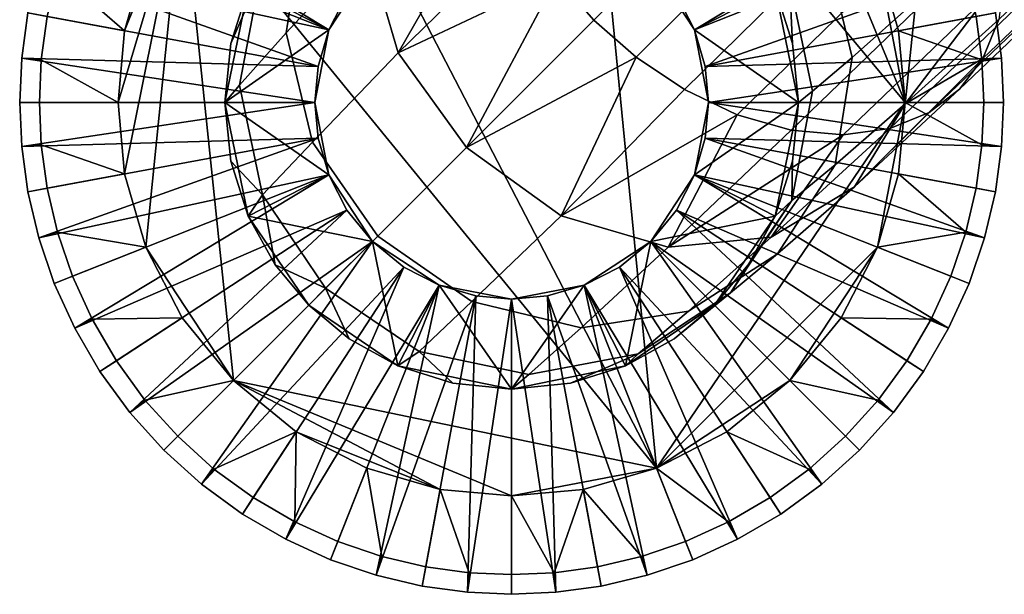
# Model space of a CAD drawing. Header units: millimetres. Extents: x -307 to 307, y -272 to 279.
# Tile 2 of 256: x -272 to -248, y -272 to -258. Entities that reach past the tile are written whole.
import ezdxf

# ---------------------------------------------------------------- set-up
doc = ezdxf.new("R2010")
doc.units = ezdxf.units.MM
doc.header["$MEASUREMENT"] = 0
doc.layers.add('nozky', color=250, linetype='Continuous')
doc.layers.add('podnoz', color=7, linetype='Continuous')

msp = doc.modelspace()

# ---------------------------------------------------------------- meshes
at = {"layer": 'nozky'}
mesh = msp.add_polyface(dxfattribs=at)
corners = [(-268.035, -254.747), (-269.6, -260), (-269.44, -258.253), (-268.926, -256.466), (-265.253, -251.965), (-266.788, -253.212), (-263.534, -251.074), (-261.747, -250.56), (-260, -250.4), (-258.253, -250.56), (-256.466, -268.926), (-268.926, -263.534), (-269.44, -261.747), (-253.212, -253.212), (-256.466, -251.074), (-254.747, -251.965), (-250.4, -260), (-251.074, -256.466), (-250.56, -258.253), (-251.965, -254.747), (-268.926, -256.466), (-269.44, -258.253), (-271.075, -256.83, 4), (-270.711, -255.76, 4), (-268.035, -254.747), (-270.233, -254.709, 4), (-269.642, -253.696, 4), (-269.6, -260), (-271.473, -258.965, 4), (-271.328, -257.904, 4), (-265.253, -251.965), (-266.788, -253.212), (-267.261, -251.056, 4), (-266.304, -250.358, 4), (-263.534, -251.074), (-265.291, -249.767, 4), (-264.24, -249.289, 4), (-260, -250.4), (-261.747, -250.56), (-261.035, -248.527, 4), (-260, -248.48, 4), (-258.253, -250.56), (-258.965, -248.527, 4), (-257.904, -248.672, 4), (-263.17, -248.925, 4), (-262.096, -248.672, 4), (-254.747, -251.965), (-256.466, -251.074), (-254.709, -249.767, 4), (-253.696, -250.358, 4), (-253.212, -253.212), (-252.739, -251.056, 4), (-251.854, -251.854, 4), (-251.074, -256.466), (-251.965, -254.747), (-249.767, -254.709, 4), (-249.289, -255.76, 4), (-250.4, -260), (-250.56, -258.253), (-248.527, -258.965, 4), (-248.48, -260, 4), (-248.925, -256.83, 4), (-248.672, -257.904, 4), (-251.056, -252.739, 4), (-250.358, -253.696, 4), (-256.83, -248.925, 4), (-255.76, -249.289, 4), (-268.944, -252.739, 4), (-268.146, -251.854, 4), (-271.52, -260, 4)]
mesh.append_faces([[corners[k] for k in face] for face in [(0, 1, 2, 2), (0, 2, 3, 3), (4, 0, 5, 5), (6, 7, 8, 8), (6, 9, 4, 4), (10, 0, 4, 4), (11, 12, 0, 0), (0, 12, 1, 1), (6, 8, 9, 9), (13, 9, 14, 14), (14, 15, 13, 13), (16, 9, 13, 13), (13, 17, 16, 16), (17, 18, 16, 16), (19, 17, 13, 13), (9, 10, 4, 4), (20, 21, 22, 23), (24, 20, 25, 26), (21, 27, 28, 29), (30, 31, 32, 33), (34, 30, 35, 36), (37, 38, 39, 40), (41, 37, 42, 43), (38, 34, 44, 45), (46, 47, 48, 49), (50, 46, 51, 52), (53, 54, 55, 56), (57, 58, 59, 60), (58, 53, 61, 62), (54, 50, 63, 64), (47, 41, 65, 66), (31, 24, 67, 68), (27, 69, 28, 28), (21, 29, 22, 22), (24, 26, 67, 67), (20, 23, 25, 25), (31, 68, 32, 32), (34, 36, 44, 44), (30, 33, 35, 35), (38, 45, 39, 39), (41, 43, 65, 65), (37, 40, 42, 42), (47, 66, 48, 48), (50, 52, 63, 63), (46, 49, 51, 51), (54, 64, 55, 55), (58, 62, 59, 59), (53, 56, 61, 61)]])
mesh = msp.add_polyface(dxfattribs=at)
corners = [(-266.788, -266.788), (-268.035, -254.747), (-256.466, -268.926), (-268.926, -263.534), (-268.035, -265.253), (-261.747, -269.44), (-265.253, -268.035), (-263.534, -268.926), (-260, -269.6), (-258.253, -250.56), (-250.4, -260), (-253.212, -266.788), (-254.747, -268.035), (-258.253, -269.44), (-251.074, -263.534), (-251.965, -265.253), (-250.56, -261.747), (-250.56, -261.747), (-250.4, -260), (-248.527, -261.035, 4), (-248.672, -262.096, 4), (-248.48, -260, 4), (-248.925, -263.17, 4), (-251.074, -263.534), (-251.965, -265.253), (-249.289, -264.24, 4), (-249.767, -265.291, 4), (-253.212, -266.788), (-250.358, -266.304, 4), (-251.056, -267.261, 4), (-256.466, -268.926), (-254.747, -268.035), (-253.696, -269.642, 4), (-254.709, -270.233, 4), (-258.253, -269.44), (-255.76, -270.711, 4), (-256.83, -271.075, 4), (-251.854, -268.146, 4), (-252.739, -268.944, 4), (-257.904, -271.328, 4), (-258.965, -271.473, 4), (-260, -269.6), (-261.747, -269.44), (-260, -271.52, 4), (-261.035, -271.473, 4), (-263.534, -268.926), (-262.096, -271.328, 4), (-263.17, -271.075, 4), (-266.788, -266.788), (-265.253, -268.035), (-267.261, -268.944, 4), (-268.146, -268.146, 4), (-268.035, -265.253), (-268.944, -267.261, 4), (-269.642, -266.304, 4), (-264.24, -270.711, 4), (-265.291, -270.233, 4), (-269.44, -261.747), (-268.926, -263.534), (-271.075, -263.17, 4), (-271.328, -262.096, 4), (-269.6, -260), (-271.473, -261.035, 4), (-271.52, -260, 4), (-270.233, -265.291, 4), (-270.711, -264.24, 4), (-266.304, -269.642, 4)]
mesh.append_faces([[corners[k] for k in face] for face in [(0, 1, 2, 2), (3, 0, 4, 4), (5, 6, 0, 0), (6, 5, 7, 7), (1, 0, 3, 3), (5, 0, 8, 8), (2, 9, 10, 10), (2, 11, 12, 12), (2, 13, 8, 8), (2, 8, 0, 0), (2, 14, 11, 11), (14, 15, 11, 11), (14, 2, 10, 10), (10, 16, 14, 14), (17, 18, 19, 20), (21, 19, 18, 18), (17, 20, 22, 22), (23, 17, 22, 22), (24, 23, 25, 26), (27, 24, 28, 29), (30, 31, 32, 33), (34, 30, 35, 36), (31, 27, 37, 38), (22, 25, 23, 23), (24, 26, 28, 28), (27, 29, 37, 37), (30, 33, 35, 35), (34, 36, 39, 39), (34, 39, 40, 40), (31, 38, 32, 32), (41, 34, 40, 40), (42, 41, 43, 44), (45, 42, 46, 47), (48, 49, 50, 51), (52, 48, 53, 54), (49, 45, 55, 56), (57, 58, 59, 60), (61, 57, 62, 63), (58, 52, 64, 65), (41, 40, 43, 43), (42, 44, 46, 46), (45, 47, 55, 55), (49, 66, 50, 50), (52, 54, 64, 64), (48, 51, 53, 53), (49, 56, 66, 66), (58, 65, 59, 59), (57, 60, 62, 62)]])
at = {"layer": 'podnoz'}
mesh = msp.add_polyface(dxfattribs=at)
corners = [(-248.527, -261.035, 4), (-248.48, -260, 4), (-248, -260, 5), (-248.049, -261.078, 5), (-248.925, -263.17, 4), (-248.672, -262.096, 4), (-248.2, -262.184, 5), (-248.463, -263.302, 5), (-249.767, -265.291, 4), (-249.289, -264.24, 4), (-248.843, -264.417, 5), (-249.341, -265.511, 5), (-250.358, -266.304, 4), (-249.956, -266.566, 5), (-249.767, -254.709, 4), (-250.358, -253.696, 4), (-249.956, -253.434, 5), (-249.341, -254.489, 5), (-248.925, -256.83, 4), (-249.289, -255.76, 4), (-248.843, -255.583, 5), (-248.463, -256.698, 5), (-248.527, -258.965, 4), (-248.672, -257.904, 4), (-248.2, -257.816, 5), (-248.049, -258.922, 5), (-255.2, -260, 10), (-248.049, -261.078, 5), (-248, -260, 5), (-255.28, -260.874, 10), (-248.2, -262.184, 5), (-255.537, -261.767, 10), (-248.843, -264.417, 5), (-248.463, -263.302, 5), (-255.28, -259.126, 10), (-248.2, -257.816, 5), (-248.463, -256.698, 5), (-248.049, -258.922, 5), (-137.174, -137.174, 221.34), (-249.855, -251.785, 77.019), (-250.76, -250.76, 76.928), (-134.596, -140.524, 221.925), (-249.061, -252.966, 77.313), (-248.069, -255.569, 78.535), (-248.447, -254.251, 77.822), (-133.663, -142.475, 222.698), (-133.088, -144.476, 223.78), (-248.503, -258.932, 81.416), (-248.114, -257.975, 80.395), (-133.157, -148.13, 226.604), (-133.748, -149.583, 228.154), (-249.072, -259.679, 82.414), (-134.612, -150.716, 229.67), (-250.776, -260.638, 84.434), (-249.819, -260.248, 83.412), (-135.746, -151.581, 231.186), (-137.198, -152.172, 232.736), (-253.182, -260.682, 86.293), (-251.915, -260.793, 85.416), (-138.929, -152.408, 234.228), (-140.853, -152.24, 235.56), (-142.853, -151.666, 236.642), (-254.5, -260.304, 87.006), (-144.805, -150.733, 237.415), (-255.786, -259.69, 87.515), (-256.966, -258.896, 87.809), (-146.598, -149.528, 237.861), (-257.992, -257.992, 87.9), (-148.155, -148.155, 238), (-259.69, -255.786, 87.515), (-258.896, -256.966, 87.809), (-149.528, -146.598, 237.861), (-150.733, -144.805, 237.415), (-260.682, -253.182, 86.293), (-260.304, -254.5, 87.006), (-151.666, -142.853, 236.642), (-152.24, -140.853, 235.56), (-260.638, -250.776, 84.434), (-260.793, -251.915, 85.416), (-152.408, -138.929, 234.228), (-152.172, -137.198, 232.736), (-260.248, -249.819, 83.412), (-151.581, -135.746, 231.186), (-258.932, -248.503, 81.416), (-259.679, -249.072, 82.414), (-150.716, -134.612, 229.67), (-149.583, -133.748, 228.154), (-256.836, -247.958, 79.412), (-257.975, -248.114, 80.395), (-148.13, -133.157, 226.604), (-146.4, -132.92, 225.112), (-254.251, -248.447, 77.822), (-255.569, -248.069, 78.535), (-144.476, -133.088, 223.78), (-142.475, -133.663, 222.698), (-252.966, -249.061, 77.313), (-140.524, -134.596, 221.925), (-251.785, -249.855, 77.019), (-138.731, -135.801, 221.479), (-251.639, -262.057, 78.462), (-250.4, -260.034, 76.826), (-247.958, -256.836, 79.412), (-250.143, -257.521, 75.436), (-250.909, -254.904, 74.506), (-251.645, -253.682, 74.262)]
mesh.append_faces([[corners[k] for k in face] for face in [(0, 1, 2, 3), (4, 5, 6, 7), (5, 0, 3, 6), (8, 9, 10, 11), (12, 8, 11, 13), (9, 4, 7, 10), (14, 15, 16, 17), (18, 19, 20, 21), (22, 23, 24, 25), (1, 22, 25, 2), (23, 18, 21, 24), (19, 14, 17, 20), (26, 27, 28, 28), (29, 30, 27, 27), (31, 32, 33, 33), (34, 35, 36, 36), (34, 37, 35, 35), (26, 28, 37, 37), (38, 39, 40, 40), (41, 42, 39, 39), (43, 44, 45, 46), (44, 42, 41, 45), (47, 48, 49, 50), (51, 47, 50, 52), (53, 54, 55, 56), (57, 58, 59, 60), (58, 53, 56, 59), (54, 51, 52, 55), (60, 61, 62, 57), (61, 63, 64, 62), (38, 41, 39, 39), (65, 64, 63, 66), (67, 65, 66, 68), (69, 70, 71, 72), (73, 74, 75, 76), (74, 69, 72, 75), (70, 67, 68, 71), (77, 78, 79, 80), (81, 77, 80, 82), (83, 84, 85, 86), (87, 88, 89, 90), (88, 83, 86, 89), (84, 81, 82, 85), (78, 73, 76, 79), (91, 92, 93, 94), (95, 91, 94, 96), (97, 95, 96, 98), (40, 97, 98, 38), (92, 87, 90, 93), (99, 51, 54, 54), (99, 47, 51, 51), (100, 48, 47, 47), (100, 101, 48, 48), (102, 44, 43, 43), (103, 42, 44, 44), (102, 43, 101, 101), (102, 101, 100, 100), (103, 44, 102, 102), (104, 39, 42, 103), (99, 100, 47, 47)]])
mesh = msp.add_polyface(dxfattribs=at)
corners = [(-261.035, -248.527, 4), (-262.096, -248.672, 4), (-262.184, -248.2, 5), (-261.078, -248.049, 5), (-258.965, -248.527, 4), (-260, -248.48, 4), (-260, -248, 5), (-258.922, -248.049, 5), (-256.83, -248.925, 4), (-257.904, -248.672, 4), (-257.816, -248.2, 5), (-256.698, -248.463, 5), (-260.873, -255.28, 10), (-262.184, -248.2, 5), (-263.302, -248.463, 5), (-260, -255.2, 10), (-260, -248, 5), (-261.078, -248.049, 5), (-261.767, -255.537, 10), (-259.127, -255.28, 10), (-257.816, -248.2, 5), (-258.922, -248.049, 5), (-256.698, -248.463, 5), (-255.583, -248.843, 5), (-258.233, -255.537, 10), (-261.767, -255.537, 13), (-261.767, -255.537, 10), (-262.627, -255.982, 10), (-260, -255.2, 13), (-260, -255.2, 10), (-260.873, -255.28, 10), (-258.233, -255.537, 13), (-258.233, -255.537, 10), (-259.127, -255.28, 10), (-257.373, -255.982, 10), (-256.606, -256.606, 10), (-256.606, -256.606, 13), (-260, -253, 13), (-261.767, -255.537, 13), (-262.78, -253.576, 13), (-263.394, -256.606, 13), (-258.233, -255.537, 13), (-260, -255.2, 13), (-257.22, -253.576, 13), (-256.606, -256.606, 13), (-258.566, -253.149, 64.126), (-257.22, -253.576, 64.126), (-257.22, -253.576, 13), (-256.034, -254.232, 64.126), (-260, -253, 13), (-262.78, -253.576, 13), (-262.78, -253.576, 64.126), (-261.434, -253.149, 64.126), (-260, -253, 64.126), (-258.905, -251.693, 72.001), (-257.521, -250.143, 75.436), (-254.904, -250.909, 74.506), (-256.236, -252.332, 71.359), (-259.728, -252.664, 68.23), (-257.047, -253.224, 67.9), (-261.524, -252.109, 72.96), (-260.034, -250.4, 76.826), (-262.396, -253.169, 68.723), (-263.697, -253.513, 74.088), (-262.057, -251.639, 78.462), (-258.932, -248.503, 81.416), (-257.975, -248.114, 80.395), (-256.836, -247.958, 79.412), (-260.248, -249.819, 83.412), (-259.679, -249.072, 82.414), (-263.286, -253.669, 80.095), (-260.638, -250.776, 84.434), (-263.534, -256.179, 81.477), (-260.682, -253.182, 86.293), (-260.793, -251.915, 85.416), (-260.304, -254.5, 87.006), (-262.767, -258.788, 82.399), (-258.896, -256.966, 87.809), (-259.69, -255.786, 87.515), (-261.1, -261.1, 82.722), (-257.992, -257.992, 87.9)]
mesh.append_faces([[corners[k] for k in face] for face in [(0, 1, 2, 3), (4, 5, 6, 7), (8, 9, 10, 11), (9, 4, 7, 10), (5, 0, 3, 6), (12, 13, 14, 14), (15, 16, 17, 17), (17, 13, 12, 12), (18, 12, 14, 14), (12, 15, 17, 17), (19, 20, 21, 21), (19, 22, 20, 20), (23, 22, 24, 24), (19, 24, 22, 22), (15, 19, 21, 16), (25, 26, 27, 27), (28, 29, 30, 30), (30, 26, 25, 25), (25, 28, 30, 30), (31, 32, 33, 33), (31, 34, 32, 32), (35, 34, 36, 36), (31, 36, 34, 34), (28, 31, 33, 29), (37, 38, 39, 39), (40, 39, 38, 38), (37, 41, 42, 42), (41, 37, 43, 43), (43, 44, 41, 41), (38, 37, 42, 42), (45, 46, 47, 47), (47, 46, 48, 48), (49, 45, 47, 47), (49, 50, 51, 52), (49, 53, 45, 45), (49, 52, 53, 53), (54, 55, 56, 57), (58, 54, 57, 59), (60, 61, 55, 54), (62, 60, 54, 58), (63, 64, 61, 60), (61, 65, 66, 66), (61, 67, 55, 55), (61, 64, 65, 65), (61, 66, 67, 67), (64, 68, 69, 69), (70, 71, 68, 68), (72, 73, 74, 74), (72, 75, 73, 73), (70, 74, 71, 71), (70, 68, 64, 64), (76, 77, 78, 78), (76, 79, 77, 77), (75, 72, 76, 76), (78, 75, 76, 76), (65, 64, 69, 69), (59, 45, 53, 58), (58, 53, 52, 62), (59, 46, 45, 45), (51, 62, 52, 52), (77, 79, 80, 80)]])
mesh = msp.add_polyface(dxfattribs=at)
corners = [(-254.709, -249.767, 4), (-255.76, -249.289, 4), (-255.583, -248.843, 5), (-254.488, -249.341, 5), (-252.739, -251.056, 4), (-253.696, -250.358, 4), (-253.433, -249.956, 5), (-252.436, -250.684, 5), (-256.83, -248.925, 4), (-256.698, -248.463, 5), (-251.056, -252.739, 4), (-251.854, -251.854, 4), (-251.515, -251.515, 5), (-250.684, -252.437, 5), (-250.358, -253.696, 4), (-249.956, -253.434, 5), (-258.233, -255.537, 10), (-254.488, -249.341, 5), (-255.583, -248.843, 5), (-257.373, -255.982, 10), (-253.433, -249.956, 5), (-256.606, -256.606, 10), (-251.515, -251.515, 5), (-252.436, -250.684, 5), (-250.684, -252.437, 5), (-255.982, -257.373, 10), (-249.341, -254.489, 5), (-249.956, -253.434, 5), (-255.537, -258.233, 10), (-248.843, -255.583, 5), (-255.28, -259.126, 10), (-255.2, -260, 10), (-248.049, -258.922, 5), (-248.463, -256.698, 5), (-256.606, -256.606, 13), (-255.982, -257.373, 10), (-256.606, -256.606, 10), (-255.537, -258.233, 13), (-255.537, -258.233, 10), (-255.2, -260, 13), (-255.2, -260, 10), (-255.28, -259.126, 10), (-255.537, -258.233, 13), (-253, -260, 13), (-255.2, -260, 13), (-256.606, -256.606, 13), (-253.576, -257.22, 13), (-257.22, -253.576, 13), (-255.05, -255.05, 13), (-255.05, -255.05, 13), (-257.22, -253.576, 13), (-256.034, -254.232, 64.126), (-255.05, -255.05, 64.126), (-253.576, -257.22, 13), (-253.149, -258.566, 64.126), (-253, -260, 13), (-254.232, -256.034, 64.126), (-253.576, -257.22, 64.126), (-255.013, -253.023, 71.19), (-253.681, -251.645, 74.262), (-252.581, -252.581, 74.179), (-253.928, -253.928, 71.133), (-255.832, -253.883, 67.813), (-254.763, -254.763, 67.784), (-256.236, -252.332, 71.359), (-254.904, -250.909, 74.506), (-257.047, -253.224, 67.9), (-251.693, -258.905, 72.001), (-250.143, -257.521, 75.436), (-250.4, -260.034, 76.826), (-252.109, -261.524, 72.96), (-252.332, -256.236, 71.359), (-250.909, -254.904, 74.506), (-253.224, -257.047, 67.9), (-252.664, -259.728, 68.23), (-253.023, -255.013, 71.19), (-251.645, -253.682, 74.262), (-253.883, -255.832, 67.813), (-250.76, -250.76, 76.928), (-251.785, -249.855, 77.019), (-252.966, -249.061, 77.313), (-257.521, -250.143, 75.436), (-255.569, -248.069, 78.535), (-254.251, -248.447, 77.822), (-256.836, -247.958, 79.412), (-257.22, -253.576, 64.126), (-249.855, -251.785, 77.019), (-253, -260, 64.126)]
mesh.append_faces([[corners[k] for k in face] for face in [(0, 1, 2, 3), (4, 5, 6, 7), (5, 0, 3, 6), (1, 8, 9, 2), (10, 11, 12, 13), (14, 10, 13, 15), (11, 4, 7, 12), (16, 17, 18, 18), (19, 20, 17, 17), (21, 22, 23, 23), (21, 24, 22, 22), (25, 26, 27, 27), (28, 29, 26, 26), (27, 24, 25, 25), (23, 20, 19, 19), (16, 19, 17, 17), (21, 25, 24, 24), (25, 28, 26, 26), (19, 21, 23, 23), (30, 31, 32, 32), (28, 30, 33, 29), (34, 35, 36, 36), (37, 38, 35, 35), (34, 37, 35, 35), (39, 40, 41, 41), (41, 37, 39, 39), (41, 38, 37, 37), (42, 43, 44, 44), (45, 46, 42, 42), (43, 42, 46, 46), (47, 48, 45, 45), (46, 45, 48, 48), (49, 50, 51, 52), (53, 54, 55, 55), (53, 49, 56, 57), (53, 57, 54, 54), (49, 52, 56, 56), (58, 59, 60, 61), (62, 58, 61, 63), (64, 65, 59, 58), (66, 64, 58, 62), (67, 68, 69, 70), (71, 72, 68, 67), (73, 71, 67, 74), (75, 76, 72, 71), (77, 75, 71, 73), (61, 60, 76, 75), (63, 61, 75, 77), (78, 60, 59, 79), (79, 59, 65, 80), (81, 82, 83, 83), (81, 84, 82, 82), (65, 83, 80, 80), (83, 65, 81, 81), (51, 62, 63, 52), (62, 51, 85, 66), (86, 76, 60, 78), (74, 87, 54, 73), (73, 57, 56, 77), (77, 56, 52, 63), (73, 54, 57, 57)]])
mesh = msp.add_polyface(dxfattribs=at)
corners = [(-271.075, -256.83, 4), (-271.328, -257.904, 4), (-271.8, -257.816, 5), (-271.537, -256.698, 5), (-271.473, -258.965, 4), (-271.951, -258.922, 5), (-270.233, -254.709, 4), (-270.711, -255.76, 4), (-271.157, -255.583, 5), (-270.659, -254.489, 5), (-268.944, -252.739, 4), (-269.642, -253.696, 4), (-270.044, -253.434, 5), (-269.316, -252.437, 5), (-267.261, -251.056, 4), (-268.146, -251.854, 4), (-268.485, -251.515, 5), (-267.564, -250.684, 5), (-265.291, -249.767, 4), (-266.304, -250.358, 4), (-266.567, -249.956, 5), (-265.512, -249.341, 5), (-263.17, -248.925, 4), (-264.24, -249.289, 4), (-264.417, -248.843, 5), (-263.302, -248.463, 5), (-262.096, -248.672, 4), (-262.184, -248.2, 5), (-264.72, -259.126, 10), (-271.8, -257.816, 5), (-271.951, -258.922, 5), (-271.537, -256.698, 5), (-264.463, -258.233, 10), (-270.659, -254.489, 5), (-271.157, -255.583, 5), (-264.018, -257.373, 10), (-270.044, -253.434, 5), (-263.394, -256.606, 10), (-268.485, -251.515, 5), (-269.316, -252.437, 5), (-267.564, -250.684, 5), (-262.627, -255.982, 10), (-265.512, -249.341, 5), (-266.567, -249.956, 5), (-261.767, -255.537, 10), (-264.417, -248.843, 5), (-263.302, -248.463, 5), (-264.463, -258.233, 13), (-264.018, -257.373, 10), (-264.463, -258.233, 10), (-263.394, -256.606, 13), (-263.394, -256.606, 10), (-262.627, -255.982, 10), (-264.72, -259.126, 10), (-261.767, -255.537, 13), (-264.463, -258.233, 13), (-267, -260, 13), (-266.424, -257.22, 13), (-264.95, -255.05, 13), (-263.394, -256.606, 13), (-262.78, -253.576, 13), (-262.78, -253.576, 13), (-264.95, -255.05, 13), (-264.95, -255.05, 64.126), (-263.966, -254.232, 64.126), (-267, -260, 13), (-266.851, -258.566, 64.126), (-266.424, -257.22, 13), (-265.768, -256.034, 64.126), (-262.78, -253.576, 64.126), (-266.424, -257.22, 64.126), (-264.645, -254.66, 69.304), (-263.697, -253.513, 74.088), (-261.524, -252.109, 72.96), (-262.396, -253.169, 68.723), (-265.091, -255.69, 75.213), (-263.286, -253.669, 80.095), (-262.057, -251.639, 78.462), (-266.133, -256.911, 69.884), (-265.499, -258.308, 76.164), (-263.534, -256.179, 81.477), (-266.635, -259.578, 70.374), (-264.858, -260.968, 76.799), (-262.767, -258.788, 82.399), (-260.793, -251.915, 85.416), (-267, -260, 64.126)]
mesh.append_faces([[corners[k] for k in face] for face in [(0, 1, 2, 3), (1, 4, 5, 2), (6, 7, 8, 9), (10, 11, 12, 13), (11, 6, 9, 12), (7, 0, 3, 8), (14, 15, 16, 17), (18, 19, 20, 21), (19, 14, 17, 20), (22, 23, 24, 25), (26, 22, 25, 27), (23, 18, 21, 24), (15, 10, 13, 16), (28, 29, 30, 30), (28, 31, 29, 29), (32, 33, 34, 34), (35, 36, 33, 33), (37, 38, 39, 39), (37, 40, 38, 38), (39, 36, 35, 35), (41, 42, 43, 43), (44, 45, 42, 42), (46, 45, 44, 44), (43, 40, 41, 41), (34, 31, 32, 32), (28, 32, 31, 31), (35, 37, 39, 39), (37, 41, 40, 40), (41, 44, 42, 42), (32, 35, 33, 33), (47, 48, 49, 49), (50, 51, 48, 48), (52, 51, 50, 50), (49, 53, 47, 47), (50, 54, 52, 52), (47, 50, 48, 48), (55, 56, 57, 57), (57, 58, 59, 59), (58, 60, 59, 59), (55, 57, 59, 59), (61, 62, 63, 64), (65, 66, 67, 67), (62, 67, 68, 63), (61, 64, 69, 69), (67, 70, 68, 68), (67, 66, 70, 70), (71, 72, 73, 74), (75, 76, 77, 72), (78, 75, 72, 71), (79, 80, 76, 75), (81, 79, 75, 78), (82, 83, 80, 79), (80, 84, 76, 76), (74, 69, 64, 64), (64, 71, 74, 74), (68, 71, 63, 63), (64, 63, 71, 71), (71, 68, 70, 78), (78, 66, 85, 81), (78, 70, 66, 66)]])
mesh = msp.add_polyface(dxfattribs=at)
corners = [(-258.965, -271.473, 4), (-257.904, -271.328, 4), (-257.816, -271.8, 5), (-258.922, -271.951, 5), (-256.83, -271.075, 4), (-256.698, -271.537, 5), (-261.035, -271.473, 4), (-260, -271.52, 4), (-260, -272, 5), (-261.078, -271.951, 5), (-263.17, -271.075, 4), (-262.096, -271.328, 4), (-262.184, -271.8, 5), (-263.302, -271.537, 5), (-259.127, -264.72, 10), (-257.816, -271.8, 5), (-256.698, -271.537, 5), (-260, -264.8, 10), (-260, -272, 5), (-258.922, -271.951, 5), (-261.078, -271.951, 5), (-260.873, -264.72, 10), (-263.302, -271.537, 5), (-262.184, -271.8, 5), (-261.767, -264.463, 10), (-264.417, -271.157, 5), (-265.512, -270.659, 5), (-255.583, -271.157, 5), (-254.488, -270.659, 5), (-258.233, -264.463, 10), (-256.606, -263.394, 13), (-257.373, -264.018, 10), (-256.606, -263.394, 10), (-258.233, -264.463, 13), (-259.127, -264.72, 10), (-258.233, -264.463, 10), (-260, -264.8, 13), (-260, -264.8, 10), (-261.767, -264.463, 13), (-261.767, -264.463, 10), (-260.873, -264.72, 10), (-262.627, -264.018, 10), (-263.394, -263.394, 13), (-264.018, -262.627, 10), (-263.394, -263.394, 10), (-262.78, -266.424, 13), (-264.95, -264.95, 13), (-263.394, -263.394, 13), (-261.767, -264.463, 13), (-260, -267, 13), (-260, -264.8, 13), (-258.233, -264.463, 13), (-256.606, -263.394, 13), (-257.22, -266.424, 13), (-262.78, -266.424, 13), (-260, -267, 13), (-261.434, -266.851, 64.126), (-262.78, -266.424, 64.126), (-263.966, -265.768, 64.126), (-260, -267, 64.126), (-257.22, -266.424, 13), (-258.566, -266.851, 64.126), (-257.22, -266.424, 64.126), (-256.034, -265.768, 64.126), (-263.268, -263.268, 77.021), (-261.1, -261.1, 82.722), (-262.767, -258.788, 82.399), (-264.858, -260.968, 76.799), (-260.968, -264.858, 76.799), (-258.788, -262.767, 82.399), (-262.256, -266.074, 70.702), (-264.537, -264.536, 70.817), (-258.308, -265.499, 76.164), (-256.179, -263.534, 81.477), (-259.578, -266.635, 70.374), (-256.911, -266.133, 69.884), (-255.69, -265.091, 75.213), (-255.786, -259.69, 87.515), (-256.966, -258.896, 87.809), (-254.5, -260.304, 87.006), (-257.992, -257.992, 87.9)]
mesh.append_faces([[corners[k] for k in face] for face in [(0, 1, 2, 3), (1, 4, 5, 2), (6, 7, 8, 9), (10, 11, 12, 13), (11, 6, 9, 12), (7, 0, 3, 8), (14, 15, 16, 16), (17, 18, 19, 19), (17, 20, 18, 18), (19, 15, 14, 14), (21, 22, 23, 23), (24, 25, 22, 22), (26, 25, 24, 24), (23, 20, 21, 21), (27, 28, 29, 29), (14, 17, 19, 19), (17, 21, 20, 20), (21, 24, 22, 22), (29, 14, 16, 16), (30, 31, 32, 32), (33, 34, 35, 35), (36, 37, 34, 34), (38, 39, 40, 40), (38, 41, 39, 39), (40, 37, 36, 36), (35, 31, 33, 33), (42, 43, 44, 44), (44, 41, 42, 42), (30, 33, 31, 31), (36, 38, 40, 40), (38, 42, 41, 41), (33, 36, 34, 34), (45, 46, 47, 47), (48, 49, 45, 45), (49, 48, 50, 50), (50, 51, 49, 49), (47, 48, 45, 45), (52, 53, 51, 51), (49, 51, 53, 53), (54, 55, 56, 57), (54, 57, 58, 58), (59, 56, 55, 55), (55, 60, 61, 59), (60, 62, 61, 61), (63, 62, 60, 60), (64, 65, 66, 67), (68, 69, 65, 64), (70, 68, 64, 71), (72, 73, 69, 68), (74, 72, 68, 70), (75, 76, 72, 74), (69, 77, 78, 78), (69, 78, 65, 65), (73, 79, 69, 69), (80, 65, 78, 78), (71, 58, 57, 70), (70, 56, 59, 74), (74, 59, 61, 75), (70, 57, 56, 56), (75, 61, 62, 62)]])
mesh = msp.add_polyface(dxfattribs=at)
corners = [(-265.291, -270.233, 4), (-264.24, -270.711, 4), (-264.417, -271.157, 5), (-265.512, -270.659, 5), (-267.261, -268.944, 4), (-266.304, -269.642, 4), (-266.567, -270.044, 5), (-267.564, -269.316, 5), (-263.17, -271.075, 4), (-263.302, -271.537, 5), (-268.944, -267.261, 4), (-268.146, -268.146, 4), (-268.485, -268.485, 5), (-269.316, -267.563, 5), (-270.233, -265.291, 4), (-269.642, -266.304, 4), (-270.044, -266.566, 5), (-270.659, -265.511, 5), (-271.075, -263.17, 4), (-270.711, -264.24, 4), (-271.157, -264.417, 5), (-271.537, -263.302, 5), (-271.473, -261.035, 4), (-271.328, -262.096, 4), (-271.8, -262.184, 5), (-271.951, -261.078, 5), (-271.473, -258.965, 4), (-271.52, -260, 4), (-272, -260, 5), (-271.951, -258.922, 5), (-262.627, -264.018, 10), (-266.567, -270.044, 5), (-265.512, -270.659, 5), (-267.564, -269.316, 5), (-263.394, -263.394, 10), (-269.316, -267.563, 5), (-268.485, -268.485, 5), (-264.018, -262.627, 10), (-270.044, -266.566, 5), (-264.463, -261.767, 10), (-271.157, -264.417, 5), (-270.659, -265.511, 5), (-271.537, -263.302, 5), (-264.72, -260.874, 10), (-271.951, -261.078, 5), (-271.8, -262.184, 5), (-264.8, -260, 10), (-272, -260, 5), (-271.951, -258.922, 5), (-261.767, -264.463, 10), (-264.72, -259.126, 10), (-264.463, -261.767, 13), (-264.463, -261.767, 10), (-264.018, -262.627, 10), (-264.8, -260, 13), (-264.8, -260, 10), (-264.72, -260.874, 10), (-264.72, -259.126, 10), (-264.463, -258.233, 13), (-263.394, -263.394, 13), (-266.424, -262.78, 13), (-263.394, -263.394, 13), (-264.95, -264.95, 13), (-267, -260, 13), (-264.463, -261.767, 13), (-264.8, -260, 13), (-264.463, -258.233, 13), (-267, -260, 13), (-266.424, -262.78, 13), (-266.424, -262.78, 64.126), (-266.851, -261.434, 64.126), (-264.95, -264.95, 13), (-265.768, -263.966, 64.126), (-267, -260, 64.126), (-266.851, -258.566, 64.126), (-264.95, -264.95, 64.126), (-263.966, -265.768, 64.126), (-262.78, -266.424, 13), (-266.074, -262.256, 70.702), (-264.858, -260.968, 76.799), (-265.499, -258.308, 76.164), (-266.635, -259.578, 70.374), (-264.537, -264.536, 70.817), (-263.268, -263.268, 77.021)]
mesh.append_faces([[corners[k] for k in face] for face in [(0, 1, 2, 3), (4, 5, 6, 7), (5, 0, 3, 6), (1, 8, 9, 2), (10, 11, 12, 13), (14, 15, 16, 17), (15, 10, 13, 16), (18, 19, 20, 21), (22, 23, 24, 25), (23, 18, 21, 24), (19, 14, 17, 20), (11, 4, 7, 12), (26, 27, 28, 29), (27, 22, 25, 28), (30, 31, 32, 32), (30, 33, 31, 31), (34, 35, 36, 36), (37, 38, 35, 35), (39, 40, 41, 41), (39, 42, 40, 40), (41, 38, 37, 37), (43, 44, 45, 45), (46, 47, 44, 44), (48, 47, 46, 46), (45, 42, 43, 43), (36, 33, 34, 34), (49, 30, 32, 32), (30, 34, 33, 33), (37, 39, 41, 41), (39, 43, 42, 42), (46, 50, 48, 48), (43, 46, 44, 44), (34, 37, 35, 35), (51, 52, 53, 53), (54, 55, 56, 56), (54, 57, 55, 55), (56, 52, 51, 51), (51, 54, 56, 56), (54, 58, 57, 57), (59, 51, 53, 53), (60, 61, 62, 62), (63, 64, 60, 60), (61, 60, 64, 64), (64, 63, 65, 65), (65, 63, 66, 66), (67, 68, 69, 70), (68, 71, 72, 69), (67, 70, 73, 73), (73, 74, 67, 67), (72, 71, 75, 75), (76, 75, 71, 71), (77, 76, 71, 71), (78, 79, 80, 81), (82, 83, 79, 78), (81, 73, 70, 78), (78, 70, 69, 69), (72, 75, 82, 82), (72, 78, 69, 69), (78, 72, 82, 82), (75, 76, 82, 82)]])
mesh = msp.add_polyface(dxfattribs=at)
corners = [(-251.056, -267.261, 4), (-250.358, -266.304, 4), (-249.956, -266.566, 5), (-250.684, -267.563, 5), (-252.739, -268.944, 4), (-251.854, -268.146, 4), (-251.515, -268.485, 5), (-252.436, -269.316, 5), (-254.709, -270.233, 4), (-253.696, -269.642, 4), (-253.433, -270.044, 5), (-254.488, -270.659, 5), (-256.83, -271.075, 4), (-255.76, -270.711, 4), (-255.583, -271.157, 5), (-256.698, -271.537, 5), (-255.537, -261.767, 10), (-249.341, -265.511, 5), (-248.843, -264.417, 5), (-248.463, -263.302, 5), (-248.2, -262.184, 5), (-255.28, -260.874, 10), (-255.982, -262.627, 10), (-250.684, -267.563, 5), (-249.956, -266.566, 5), (-256.606, -263.394, 10), (-251.515, -268.485, 5), (-257.373, -264.018, 10), (-253.433, -270.044, 5), (-252.436, -269.316, 5), (-254.488, -270.659, 5), (-258.233, -264.463, 10), (-256.698, -271.537, 5), (-255.583, -271.157, 5), (-255.2, -260, 10), (-248.049, -261.078, 5), (-255.2, -260, 13), (-255.28, -260.874, 10), (-255.2, -260, 10), (-255.537, -261.767, 13), (-255.537, -261.767, 10), (-256.606, -263.394, 13), (-256.606, -263.394, 10), (-255.982, -262.627, 10), (-256.606, -263.394, 13), (-255.537, -261.767, 13), (-253.576, -262.78, 13), (-255.05, -264.95, 13), (-257.22, -266.424, 13), (-253, -260, 13), (-255.2, -260, 13), (-255.05, -264.95, 13), (-256.034, -265.768, 64.126), (-257.22, -266.424, 13), (-253, -260, 13), (-253.149, -261.434, 64.126), (-253.576, -262.78, 13), (-254.232, -263.966, 64.126), (-255.05, -264.95, 64.126), (-253.576, -262.78, 64.126), (-253, -260, 64.126), (-253.149, -258.566, 64.126), (-255.69, -265.091, 75.213), (-253.669, -263.286, 80.095), (-256.179, -263.534, 81.477), (-258.308, -265.499, 76.164), (-253.513, -263.697, 74.088), (-251.639, -262.057, 78.462), (-254.66, -264.645, 69.304), (-256.911, -266.133, 69.884), (-252.109, -261.524, 72.96), (-250.4, -260.034, 76.826), (-253.169, -262.396, 68.723), (-252.664, -259.728, 68.23), (-251.693, -258.905, 72.001), (-258.788, -262.767, 82.399), (-254.5, -260.304, 87.006), (-255.786, -259.69, 87.515), (-251.915, -260.793, 85.416), (-253.182, -260.682, 86.293), (-250.776, -260.638, 84.434), (-249.819, -260.248, 83.412), (-257.22, -266.424, 64.126)]
mesh.append_faces([[corners[k] for k in face] for face in [(0, 1, 2, 3), (4, 5, 6, 7), (8, 9, 10, 11), (9, 4, 7, 10), (12, 13, 14, 15), (13, 8, 11, 14), (5, 0, 3, 6), (16, 17, 18, 18), (19, 20, 21, 21), (22, 23, 24, 24), (25, 26, 23, 23), (27, 28, 29, 29), (27, 30, 28, 28), (29, 26, 25, 25), (24, 17, 22, 22), (31, 32, 33, 33), (21, 16, 19, 19), (16, 22, 17, 17), (25, 27, 29, 29), (27, 31, 30, 30), (22, 25, 23, 23), (34, 21, 35, 35), (36, 37, 38, 38), (39, 40, 37, 37), (41, 42, 43, 43), (43, 40, 39, 39), (39, 41, 43, 43), (36, 39, 37, 37), (44, 45, 46, 46), (47, 48, 44, 44), (46, 45, 49, 49), (49, 45, 50, 50), (47, 44, 46, 46), (51, 52, 53, 53), (54, 55, 56, 56), (51, 56, 57, 58), (51, 58, 52, 52), (56, 55, 59, 59), (54, 60, 55, 55), (61, 60, 54, 54), (59, 57, 56, 56), (62, 63, 64, 65), (66, 67, 63, 62), (68, 66, 62, 69), (70, 71, 67, 66), (72, 70, 66, 68), (73, 74, 70, 72), (75, 76, 77, 77), (64, 78, 79, 79), (63, 80, 78, 78), (64, 79, 76, 76), (67, 81, 80, 63), (78, 64, 63, 63), (69, 82, 52, 68), (68, 52, 58, 58), (58, 57, 68, 68), (72, 57, 59, 59), (68, 57, 72, 72), (72, 55, 60, 73), (72, 59, 55, 55)]])

doc.saveas('drawing.dxf')
